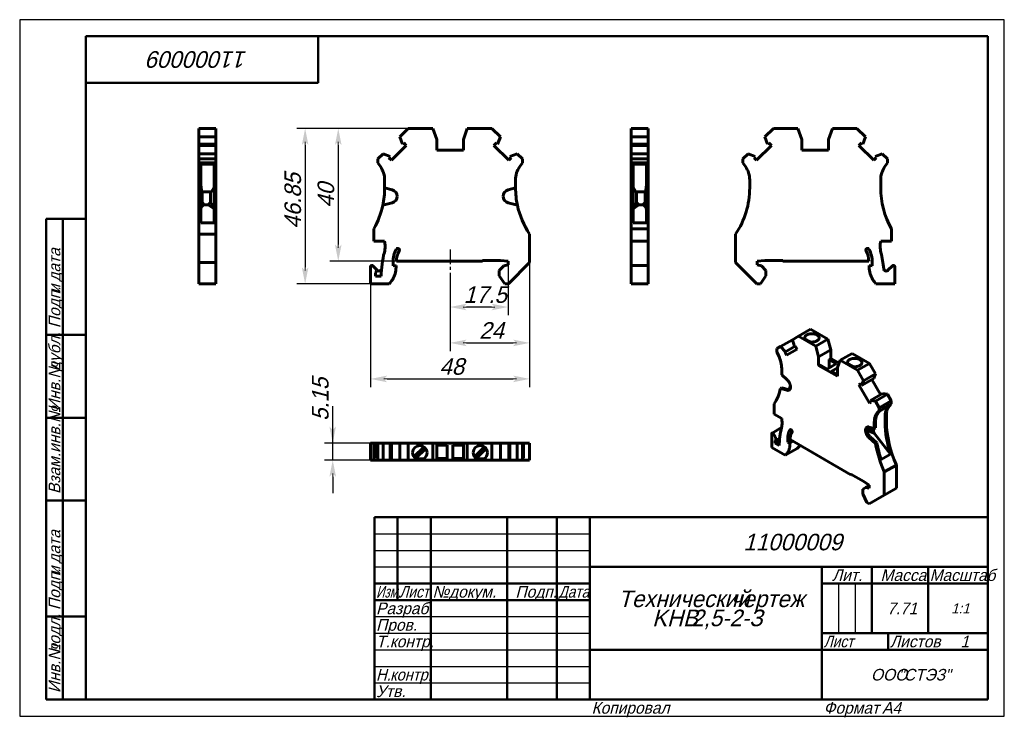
# Model space of a CAD drawing. Header units: millimetres. Extents: x 0 to 297, y 0 to 210.
import ezdxf

# ---------------------------------------------------------------- set-up
doc = ezdxf.new("R2010")
doc.units = ezdxf.units.MM
doc.linetypes.add('CENTER_per1_scale0.137402', pattern=[6.98, 4.3625, -0.8725, 0.8725, -0.8725])
doc.styles.add('TextStyle_1', font='T-FLEX Type A.TTF', dxfattribs={"oblique": 15, "height": 5})
doc.styles.add('TextStyle_2', font='T-FLEX Type A.TTF', dxfattribs={"oblique": 15, "height": 3.5})
doc.styles.add('TextStyle_3', font='T-FLEX Type A.TTF', dxfattribs={"width": 0.744064, "oblique": 15, "height": 3.5})
doc.styles.add('TextStyle_4', font='T-FLEX Type A.TTF', dxfattribs={"width": 0.883061, "oblique": 15, "height": 3.5})
doc.styles.add('TextStyle_5', font='T-FLEX Type A.TTF', dxfattribs={"width": 0.94413, "oblique": 15, "height": 3.5})
doc.styles.add('TextStyle_6', font='T-FLEX Type A.TTF', dxfattribs={"width": 0.98844, "oblique": 15, "height": 3.5})
doc.styles.add('TextStyle_7', font='T-FLEX Type A.TTF', dxfattribs={"oblique": 15, "height": 5})
doc.styles.add('TextStyle_8', font='T-FLEX Type A.TTF', dxfattribs={"oblique": 15, "height": 3})
doc.styles.add('TextStyle_9', font='T-FLEX Type A.TTF', dxfattribs={"oblique": 15, "height": 3.5})
doc.dimstyles.new('DIM_ST_1', dxfattribs={"dimtxt": 5, "dimasz": 5, "dimexe": 2.5, "dimexo": 0, "dimtad": 1, "dimrnd": 0.01, "dimdsep": 46, "dimtxsty": 'TextStyle_1', "dimblk": 'Arrow_3_C7_Status', "dimcen": 0.09, "dimclrd": 7, "dimclre": 7, "dimclrt": 7, "dimazin": 0, "dimtfac": 1, "dimtdec": 0, "dimtmove": 0, "dimatfit": 0, "dimldrblk": 'NONE', "dimfxl": 1, "dimtvp": 1, "dimtolj": 1, "dimarcsym": 0})
doc.dimstyles.new('DIM_ST_2', dxfattribs={"dimtxt": 5, "dimasz": 5, "dimexe": 2.5, "dimexo": 0, "dimtad": 1, "dimrnd": 0.01, "dimdsep": 46, "dimtxsty": 'TextStyle_1', "dimblk": 'Arrow_3_C7_Status', "dimcen": 0.09, "dimclrd": 7, "dimclre": 7, "dimclrt": 7, "dimazin": 0, "dimtfac": 1, "dimtdec": 0, "dimtmove": 0, "dimatfit": 0, "dimldrblk": 'NONE', "dimfxl": 1, "dimtvp": 1, "dimtolj": 1, "dimarcsym": 0})
doc.dimstyles.new('DIM_ST_3', dxfattribs={"dimtxt": 5, "dimasz": 5, "dimexe": 2.5, "dimexo": 0, "dimtad": 1, "dimrnd": 0.01, "dimdsep": 46, "dimtxsty": 'TextStyle_1', "dimblk": 'Arrow_3_C7_Status', "dimcen": 0.09, "dimclrd": 7, "dimclre": 7, "dimclrt": 7, "dimazin": 0, "dimtfac": 1, "dimtdec": 0, "dimtmove": 0, "dimatfit": 0, "dimldrblk": 'NONE', "dimfxl": 1, "dimtvp": 1, "dimtolj": 1, "dimarcsym": 0})

# ---------------------------------------------------------------- blocks, each defined once
blk = doc.blocks.new('Arrow_3_C7_Status')
at = {"color": 7, "linetype": 'Continuous', "lineweight": 0}
blk.add_line((-1, 0), (-0.8, 0), dxfattribs=at)
at = {"color": 7}
blk.add_solid([(-1, -0.2), (0, 0), (-0.8, 0), (-1, 0.2)], dxfattribs=at)
blk = doc.blocks.new('*D5')
at = {"color": 7, "lineweight": -2}
for p, q in [((153.82, 136.76), (153.82, 110.05)), ((129.82, 133.71), (129.82, 110.05)), ((134.82, 112.55), (148.82, 112.55))]:
    blk.add_line(p, q, dxfattribs=at)
at = {"layer": 'Defpoints', "color": 0}
for p in [(153.82, 136.76), (129.82, 133.71), (153.82, 112.55)]:
    blk.add_point(p, dxfattribs=at)
at = {"color": 7, "lineweight": -2, "xscale": 5, "yscale": 5, "zscale": 5, "rotation": 180}
blk.add_blockref('Arrow_3_C7_Status', (129.82, 112.55), dxfattribs=at)
at = {"color": 7, "lineweight": -2, "xscale": 5, "yscale": 5, "zscale": 5}
blk.add_blockref('Arrow_3_C7_Status', (153.82, 112.55), dxfattribs=at)
blk = doc.blocks.new('_None')
blk = doc.blocks.new('*D6')
at = {"color": 7, "lineweight": -2}
for p, q in [((117.22, 177.21), (83.6, 177.21)), ((86.1, 172.21), (86.1, 135.36)), ((105.82, 130.36), (83.6, 130.36))]:
    blk.add_line(p, q, dxfattribs=at)
at = {"layer": 'Defpoints', "color": 0}
for p in [(117.22, 177.21), (86.1, 130.36), (105.82, 130.36)]:
    blk.add_point(p, dxfattribs=at)
at = {"color": 7, "lineweight": -2, "xscale": 5, "yscale": 5, "zscale": 5}
for p, rotation in [((86.1, 177.21), 90.0000000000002), ((86.1, 130.36), 270.0000000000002)]:
    blk.add_blockref('Arrow_3_C7_Status', p, dxfattribs=dict(at, rotation=rotation))
blk = doc.blocks.new('*D7')
at = {"color": 7, "lineweight": -2}
for p, q in [((147.32, 137.21), (147.32, 120.86)), ((129.82, 133.71), (129.82, 120.86)), ((142.32, 123.36), (134.82, 123.36))]:
    blk.add_line(p, q, dxfattribs=at)
at = {"layer": 'Defpoints', "color": 0}
for p in [(147.32, 137.21), (129.82, 133.71), (129.82, 123.36)]:
    blk.add_point(p, dxfattribs=at)
at = {"color": 7, "lineweight": -2, "xscale": 5, "yscale": 5, "zscale": 5, "rotation": 180}
blk.add_blockref('Arrow_3_C7_Status', (129.82, 123.36), dxfattribs=at)
at = {"color": 7, "lineweight": -2, "xscale": 5, "yscale": 5, "zscale": 5}
blk.add_blockref('Arrow_3_C7_Status', (147.32, 123.36), dxfattribs=at)
blk = doc.blocks.new('*D8')
at = {"color": 7, "lineweight": -2}
for p, q in [((153.82, 136.76), (153.82, 99.19)), ((105.82, 130.36), (105.82, 99.19)), ((110.82, 101.69), (148.82, 101.69))]:
    blk.add_line(p, q, dxfattribs=at)
at = {"layer": 'Defpoints', "color": 0}
for p in [(153.82, 136.76), (105.82, 130.36), (153.82, 101.69)]:
    blk.add_point(p, dxfattribs=at)
at = {"color": 7, "lineweight": -2, "xscale": 5, "yscale": 5, "zscale": 5}
for p, rotation in [((105.82, 101.69), 180), ((153.82, 101.69), 360)]:
    blk.add_blockref('Arrow_3_C7_Status', p, dxfattribs=dict(at, rotation=rotation))
blk = doc.blocks.new('*D9')
at = {"color": 7, "lineweight": -2}
for p, q in [((117.22, 177.21), (93.6, 177.21)), ((96.1, 172.21), (96.1, 142.21)), ((113.63, 137.21), (93.6, 137.21))]:
    blk.add_line(p, q, dxfattribs=at)
at = {"layer": 'Defpoints', "color": 0}
for p in [(117.22, 177.21), (96.1, 137.21), (113.63, 137.21)]:
    blk.add_point(p, dxfattribs=at)
at = {"color": 7, "lineweight": -2, "xscale": 5, "yscale": 5, "zscale": 5}
for p, rotation in [((96.1, 177.21), 90.0000000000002), ((96.1, 137.21), 270.0000000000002)]:
    blk.add_blockref('Arrow_3_C7_Status', p, dxfattribs=dict(at, rotation=rotation))
blk = doc.blocks.new('*D10')
at = {"color": 7, "lineweight": -2}
for p, q in [((94.42, 82.35), (94.42, 93.49)), ((94.42, 87.35), (94.42, 92.35)), ((105.82, 82.35), (91.92, 82.35)), ((94.42, 77.2), (94.42, 82.35)), ((105.82, 77.2), (91.92, 77.2)), ((94.42, 72.2), (94.42, 67.2))]:
    blk.add_line(p, q, dxfattribs=at)
at = {"layer": 'Defpoints', "color": 0}
for p in [(94.42, 82.35), (105.82, 82.35), (105.82, 77.2)]:
    blk.add_point(p, dxfattribs=at)
at = {"color": 7, "lineweight": -2, "xscale": 5, "yscale": 5, "zscale": 5}
for p, rotation in [((94.42, 82.35), 270), ((94.42, 77.2), 90)]:
    blk.add_blockref('Arrow_3_C7_Status', p, dxfattribs=dict(at, rotation=rotation))
blk = doc.blocks.new('_FR1Страница_1')
at = {"color": 7, "linetype": 'Continuous', "lineweight": 25}
for p, q in [((0, 210), (0, 0)), ((297, 210), (0, 210)), ((297, 0), (297, 210)), ((107, 55), (172, 55)), ((107, 50), (172, 50)), ((107, 45), (172, 45)), ((247, 40), (247, 25)), ((252, 40), (252, 25)), ((107, 30), (172, 30)), ((107, 25), (172, 25)), ((107, 20), (172, 20)), ((242, 20), (292, 20)), ((262, 20), (262, 20)), ((107, 15), (172, 15)), ((107, 10), (172, 10)), ((0, 0), (297, 0))]:
    blk.add_line(p, q, dxfattribs=at)
at = {"color": 7, "linetype": 'Continuous', "lineweight": 50}
for p, q in [((20, 5), (20, 205)), ((20, 205), (292, 205)), ((90, 191), (90, 205)), ((292, 205), (292, 5)), ((20, 191), (90, 191)), ((8, 5), (8, 150)), ((8, 150), (20, 150)), ((13, 150), (13, 5)), ((8, 115), (20, 115)), ((8, 90), (20, 90)), ((20, 65), (8, 65)), ((107, 5), (107, 60)), ((107, 60), (292, 60)), ((114, 60), (114, 35)), ((124, 60), (124, 5)), ((147, 60), (147, 5)), ((162, 60), (162, 5)), ((172, 60), (172, 5)), ((172, 45), (292, 45)), ((242, 45), (242, 5)), ((257, 45), (257, 25)), ((274, 45), (274, 25)), ((107, 40), (172, 40)), ((242, 40), (292, 40)), ((107, 35), (172, 35)), ((8, 30), (20, 30)), ((242, 25), (292, 25)), ((262, 25), (262, 20)), ((172, 20), (292, 20)), ((20, 5), (8, 5)), ((292, 5), (20, 5))]:
    blk.add_line(p, q, dxfattribs=at)
at = {"color": 7, "oblique": 15}
for s, height, rotation, style, p in [('11000009', 5, 180, 'TextStyle_7', (68.7, 200.5)), ('дата', 3.5, 90, 'TextStyle_2', (12.25, 131.01)), ('Подп.', 3.5, 90, 'TextStyle_2', (12.25, 117)), ('и', 3.5, 90, 'TextStyle_2', (12.25, 127.51)), ('дубл.', 3.5, 90, 'TextStyle_2', (12.25, 104.01)), ('Инв.№', 3.5, 90, 'TextStyle_2', (12.25, 92)), ('Взам.инв.№', 3.5, 90, 'TextStyle_2', (12.25, 67)), ('дата', 3.5, 90, 'TextStyle_2', (12.25, 46.01)), ('Подп.', 3.5, 90, 'TextStyle_2', (12.25, 32)), ('и', 3.5, 90, 'TextStyle_2', (12.25, 42.51)), ('подл.', 3.5, 90, 'TextStyle_2', (12.25, 19.01)), ('Инв.№', 3.5, 90, 'TextStyle_2', (12.25, 7))]:
    blk.add_text(s, height=height, rotation=rotation, dxfattribs=dict(at, style=style)).set_placement(p)
for s, height, style, p in [('11000009', 5, 'TextStyle_7', (218.3, 50)), ('Лит.', 3.5, 'TextStyle_2', (245.03, 40.76)), ('Масса', 3.5, 'TextStyle_2', (259.65, 40.76)), ('№', 3.5, 'TextStyle_2', (124.5, 35.75)), ('Подп.', 3.5, 'TextStyle_2', (149.53, 35.75)), ('докум.', 3.5, 'TextStyle_2', (129.5, 35.75)), ('Технический', 5, 'TextStyle_7', (180.55, 32.88)), ('чертеж', 5, 'TextStyle_7', (214.51, 32.88)), ('Разраб.', 3.5, 'TextStyle_2', (107.5, 30.75)), ('7.71', 3.5, 'TextStyle_2', (261.66, 30.75)), ('1:1', 3, 'TextStyle_8', (280.99, 31)), ('KHB', 5, 'TextStyle_7', (190.79, 27.12)), ('2,5-2-З', 5, 'TextStyle_7', (202.58, 27.12)), ('Пров.', 3.5, 'TextStyle_2', (107.5, 25.75)), ('Т.контр.', 3.5, 'TextStyle_2', (107.5, 20.75)), ('Листов', 3.5, 'TextStyle_2', (262.5, 20.75)), ('1', 3.5, 'TextStyle_9', (283.78, 20.75)), ('ООО', 3.5, 'TextStyle_2', (256.78, 10.75)), ('"СТЭЗ"', 3.5, 'TextStyle_2', (265.03, 10.75)), ('Утв.', 3.5, 'TextStyle_2', (107.5, 5.75)), ('Копировал', 3.5, 'TextStyle_2', (172.5, 0.75)), ('Формат', 3.5, 'TextStyle_2', (242.5, 0.75)), ('A4', 3.5, 'TextStyle_2', (260.12, 0.75))]:
    blk.add_text(s, height=height, dxfattribs=dict(at, style=style)).set_placement(p)
for s, style, width, p in [('Масштаб', 'TextStyle_6', 0.98844, (274.5, 40.76)), ('Изм.', 'TextStyle_3', 0.744064, (107.5, 35.75)), ('Лист', 'TextStyle_4', 0.883061, (114.5, 35.75)), ('Дата', 'TextStyle_4', 0.883061, (162.5, 35.75)), ('Лист', 'TextStyle_4', 0.883061, (242.5, 20.75)), ('Н.', 'TextStyle_5', 0.94413, (107.5, 10.75)), ('контр.', 'TextStyle_5', 0.94413, (111.75, 10.75))]:
    blk.add_text(s, height=3.5, dxfattribs=dict(at, style=style, width=width)).set_placement(p)
blk = doc.blocks.new('Страница_1')
at = {"color": 7, "linetype": 'Continuous', "lineweight": 60}
for p, q in [((54.042, 177.208), (59.192, 177.208)), ((54.042, 174.634), (54.042, 177.208)), ((59.192, 174.634), (59.192, 177.208)), ((117.224, 177.208), (114.65, 174.634)), ((124.624, 177.208), (117.224, 177.208)), ((125.824, 173.911), (124.624, 177.208)), ((135.024, 177.208), (133.824, 173.911)), ((142.424, 177.208), (135.024, 177.208)), ((144.999, 174.634), (142.424, 177.208)), ((189.623, 177.208), (184.473, 177.208)), ((184.473, 177.208), (184.473, 174.634)), ((189.623, 177.208), (189.623, 174.634)), ((224.782, 174.634), (227.356, 177.208)), ((227.356, 177.208), (234.756, 177.208)), ((234.756, 177.208), (235.956, 173.911)), ((243.956, 173.911), (245.156, 177.208)), ((245.156, 177.208), (252.556, 177.208)), ((252.556, 177.208), (255.13, 174.634)), ((54.042, 172.491), (54.042, 174.634)), ((54.042, 174.634), (59.192, 174.634)), ((54.042, 172.491), (59.192, 172.491)), ((54.042, 172.489), (54.042, 172.108)), ((59.192, 172.491), (59.192, 174.634)), ((59.192, 172.108), (59.192, 172.489)), ((114.65, 174.634), (115.485, 172.491)), ((115.858, 172.864), (115.485, 172.491)), ((116.615, 172.108), (115.858, 172.864)), ((125.824, 170.708), (125.824, 173.911)), ((133.824, 173.911), (133.824, 170.708)), ((143.791, 172.864), (143.034, 172.108)), ((144.164, 172.491), (143.791, 172.864)), ((144.164, 172.491), (144.999, 174.634)), ((184.473, 174.634), (184.473, 172.491)), ((189.623, 174.634), (184.473, 174.634)), ((189.623, 172.491), (184.473, 172.491)), ((184.473, 172.489), (184.473, 172.108)), ((189.623, 174.634), (189.623, 172.491)), ((189.623, 172.108), (189.623, 172.489)), ((225.616, 172.491), (224.782, 174.634)), ((225.989, 172.864), (225.616, 172.491)), ((226.746, 172.108), (225.989, 172.864)), ((235.956, 173.911), (235.956, 170.708)), ((243.956, 170.708), (243.956, 173.911)), ((253.922, 172.864), (253.166, 172.108)), ((254.296, 172.491), (253.922, 172.864)), ((255.13, 174.634), (254.296, 172.491)), ((54.042, 172.108), (59.192, 172.108)), ((54.042, 172.108), (54.042, 169.602)), ((54.042, 169.6), (59.192, 169.6)), ((54.042, 168.008), (54.042, 169.6)), ((59.192, 169.602), (59.192, 172.108)), ((59.192, 168.008), (59.192, 169.6)), ((109.616, 169.6), (108.024, 168.008)), ((111.759, 168.765), (109.616, 169.6)), ((112.142, 167.635), (116.615, 172.108)), ((133.824, 170.708), (125.824, 170.708)), ((143.034, 172.108), (147.507, 167.635)), ((150.033, 169.6), (147.89, 168.765)), ((151.624, 168.008), (150.033, 169.6)), ((184.473, 172.108), (184.473, 169.602)), ((189.623, 172.108), (184.473, 172.108)), ((189.623, 169.6), (184.473, 169.6)), ((184.473, 169.6), (184.473, 168.008)), ((189.623, 169.602), (189.623, 172.108)), ((189.623, 169.6), (189.623, 168.008)), ((218.156, 168.008), (219.748, 169.6)), ((219.748, 169.6), (221.89, 168.765)), ((222.274, 167.635), (226.746, 172.108)), ((235.956, 170.708), (243.956, 170.708)), ((253.166, 172.108), (257.638, 167.635)), ((258.021, 168.765), (260.164, 169.6)), ((260.164, 169.6), (261.756, 168.008)), ((54.042, 166.808), (54.042, 168.008)), ((54.042, 168.008), (59.192, 168.008)), ((54.042, 165.688), (54.042, 166.808)), ((54.042, 166.808), (59.192, 166.808)), ((54.592, 166.424), (58.642, 166.424)), ((54.592, 165.688), (54.592, 166.424)), ((58.642, 165.688), (58.642, 166.424)), ((59.192, 166.808), (59.192, 168.008)), ((59.192, 165.688), (59.192, 166.808)), ((108.024, 168.008), (108.024, 166.808)), ((108.024, 166.808), (108.808, 165.688)), ((111.759, 168.765), (111.385, 168.392)), ((111.385, 168.392), (112.142, 167.635)), ((147.507, 167.635), (148.263, 168.392)), ((148.263, 168.392), (147.89, 168.765)), ((150.84, 165.688), (151.624, 166.808)), ((151.624, 166.808), (151.624, 168.008)), ((184.473, 168.008), (184.473, 166.808)), ((189.623, 168.008), (184.473, 168.008)), ((189.623, 166.808), (184.473, 166.808)), ((184.473, 166.808), (184.473, 165.688)), ((189.073, 166.424), (185.023, 166.424)), ((185.023, 165.688), (185.023, 166.424)), ((189.073, 165.688), (189.073, 166.424)), ((189.623, 168.008), (189.623, 166.808)), ((189.623, 166.808), (189.623, 165.688)), ((218.156, 166.808), (218.156, 168.008)), ((218.94, 165.688), (218.156, 166.808)), ((221.89, 168.765), (221.517, 168.392)), ((221.517, 168.392), (222.274, 167.635)), ((257.638, 167.635), (258.395, 168.392)), ((258.395, 168.392), (258.021, 168.765)), ((261.756, 166.808), (260.972, 165.688)), ((261.756, 168.008), (261.756, 166.808)), ((54.042, 161.673), (54.042, 165.688)), ((54.592, 161.673), (54.592, 165.688)), ((58.642, 161.673), (58.642, 165.688)), ((59.192, 161.673), (59.192, 165.688)), ((184.473, 161.673), (184.473, 165.688)), ((185.023, 161.673), (185.023, 165.688)), ((189.073, 161.673), (189.073, 165.688)), ((189.623, 161.673), (189.623, 165.688)), ((54.042, 159.313), (54.042, 161.673)), ((54.592, 159.313), (54.592, 161.673)), ((58.642, 159.308), (58.642, 161.673)), ((59.192, 159.308), (59.192, 161.673)), ((110.074, 161.673), (110.074, 159.313)), ((149.574, 159.313), (149.574, 161.673)), ((184.473, 161.673), (184.473, 159.308)), ((185.023, 159.308), (185.023, 161.673)), ((189.073, 159.313), (189.073, 161.673)), ((189.623, 161.673), (189.623, 159.313)), ((220.206, 159.308), (220.206, 161.673)), ((259.706, 161.673), (259.706, 159.308)), ((54.042, 158.705), (54.042, 159.313)), ((54.592, 159.313), (54.042, 159.313)), ((54.042, 158.705), (54.042, 156.773)), ((54.792, 158.609), (54.592, 160.269)), ((54.592, 159.313), (54.592, 158.705)), ((54.592, 158.705), (54.592, 156.773)), ((54.977, 158.108), (54.792, 158.609)), ((54.792, 153.849), (54.792, 158.609)), ((57.859, 158.108), (54.977, 158.108)), ((54.992, 158.108), (54.992, 154.395)), ((57.592, 158.108), (57.592, 154.908)), ((58.642, 159.495), (57.859, 158.108)), ((58.642, 159.308), (58.642, 148.708)), ((59.192, 159.308), (59.192, 145.364)), ((110.074, 159.313), (112.342, 158.705)), ((110.074, 159.308), (110.074, 159.311)), ((147.307, 158.705), (149.574, 159.313)), ((149.574, 159.308), (149.574, 159.311)), ((184.473, 159.308), (184.473, 146.982)), ((185.023, 159.495), (185.806, 158.108)), ((185.023, 159.308), (185.023, 148.708)), ((188.687, 158.108), (185.806, 158.108)), ((186.073, 158.108), (186.073, 154.908)), ((188.673, 158.108), (188.673, 154.395)), ((188.687, 158.108), (188.873, 158.609)), ((188.873, 158.609), (189.073, 160.269)), ((188.873, 153.849), (188.873, 158.609)), ((189.073, 159.313), (189.623, 159.313)), ((189.073, 159.313), (189.073, 158.705)), ((189.073, 158.705), (189.073, 156.773)), ((189.623, 159.313), (189.623, 158.705)), ((189.623, 158.705), (189.623, 156.773)), ((54.042, 156.742), (54.042, 156.773)), ((54.042, 156.742), (54.042, 154.811)), ((54.042, 154.053), (54.042, 154.811)), ((54.592, 156.742), (54.592, 156.773)), ((54.592, 156.742), (54.592, 154.811)), ((54.592, 154.811), (54.592, 154.053)), ((54.992, 154.908), (55.692, 154.208)), ((57.592, 154.908), (56.892, 154.208)), ((57.592, 154.908), (58.642, 153.418)), ((112.342, 154.811), (109.516, 154.053)), ((113.824, 156.773), (113.824, 156.742)), ((145.824, 156.742), (145.824, 156.773)), ((150.133, 154.053), (147.307, 154.811)), ((186.073, 154.908), (185.023, 153.418)), ((186.073, 154.908), (186.773, 154.208)), ((188.673, 154.908), (187.973, 154.208)), ((189.073, 156.742), (189.073, 156.773)), ((189.073, 156.742), (189.073, 154.811)), ((189.073, 154.811), (189.073, 154.053)), ((189.623, 156.773), (189.623, 156.742)), ((189.623, 156.742), (189.623, 154.811)), ((189.623, 154.811), (189.623, 154.053)), ((54.042, 154.053), (54.042, 145.364)), ((54.592, 154.053), (54.042, 154.053)), ((54.592, 154.053), (54.592, 148.708)), ((54.76, 153.515), (54.592, 152.693)), ((54.76, 153.515), (55.692, 154.208)), ((54.76, 153.515), (54.792, 153.849)), ((54.792, 153.849), (54.992, 154.395)), ((56.892, 154.208), (55.692, 154.208)), ((56.892, 154.208), (58.642, 152.924)), ((186.773, 154.208), (185.023, 152.924)), ((186.773, 154.208), (187.973, 154.208)), ((188.905, 153.515), (187.973, 154.208)), ((188.873, 153.849), (188.673, 154.395)), ((188.905, 153.515), (188.873, 153.849)), ((188.905, 153.515), (189.073, 152.693)), ((189.073, 154.053), (189.073, 148.708)), ((189.623, 154.053), (189.073, 154.053)), ((189.623, 154.053), (189.623, 146.982)), ((58.642, 148.708), (54.592, 148.708)), ((189.073, 148.708), (185.023, 148.708)), ((106.824, 146.982), (106.824, 143.208)), ((184.473, 146.982), (184.473, 143.208)), ((189.623, 146.982), (184.473, 146.982)), ((189.623, 146.982), (189.623, 143.208)), ((262.956, 146.982), (262.956, 143.208)), ((54.042, 136.758), (54.042, 145.364)), ((54.042, 145.364), (59.192, 145.364)), ((59.192, 136.758), (59.192, 145.364)), ((106.824, 143.208), (110.068, 143.208)), ((153.824, 136.758), (153.824, 145.364)), ((184.473, 141.683), (184.473, 143.208)), ((189.623, 143.208), (184.473, 143.208)), ((189.623, 141.683), (189.623, 143.208)), ((215.956, 136.758), (215.956, 145.364)), ((262.956, 143.208), (259.713, 143.208)), ((184.473, 139.85), (184.473, 141.683)), ((184.473, 139.85), (184.473, 135.917)), ((189.623, 139.85), (189.623, 141.683)), ((189.623, 139.85), (189.623, 135.917)), ((54.042, 136.758), (59.192, 136.758)), ((54.042, 130.358), (54.042, 136.758)), ((59.192, 130.358), (59.192, 136.758)), ((112.624, 135.829), (112.624, 136.908)), ((113.631, 137.208), (139.624, 137.208)), ((139.624, 137.208), (139.624, 137.408)), ((139.624, 137.408), (145.038, 137.408)), ((145.038, 137.408), (147.324, 137.208)), ((147.324, 137.208), (147.324, 136.108)), ((147.424, 130.358), (153.824, 136.758)), ((222.356, 130.358), (215.956, 136.758)), ((224.742, 137.408), (222.456, 137.208)), ((222.456, 137.208), (222.456, 136.108)), ((230.156, 137.408), (224.742, 137.408)), ((230.156, 137.208), (230.156, 137.408)), ((256.15, 137.208), (230.156, 137.208)), ((257.156, 135.829), (257.156, 136.908)), ((105.824, 135.515), (105.824, 130.358)), ((107.361, 134.944), (106.507, 135.798)), ((107.877, 134.428), (107.361, 134.944)), ((109.152, 134.867), (109.154, 134.891)), ((113.524, 135.908), (112.624, 135.829)), ((113.524, 135.351), (113.524, 135.908)), ((146.027, 135.76), (144.674, 134.408)), ((144.674, 134.408), (144.674, 132.758)), ((147.324, 136.108), (146.027, 135.76)), ((184.473, 135.915), (184.473, 135.515)), ((189.623, 135.915), (184.473, 135.915)), ((184.473, 135.515), (184.473, 130.358)), ((189.623, 135.915), (189.623, 135.515)), ((189.623, 135.515), (189.623, 130.358)), ((222.456, 136.108), (223.754, 135.76)), ((223.754, 135.76), (225.106, 134.408)), ((225.106, 134.408), (225.106, 132.758)), ((256.256, 135.351), (256.256, 135.908)), ((256.256, 135.908), (257.156, 135.829)), ((260.629, 134.867), (260.626, 134.891)), ((261.903, 134.428), (263.273, 135.798)), ((263.956, 135.515), (263.956, 130.358)), ((107.324, 132.708), (107.324, 133.637)), ((109.032, 132.708), (107.324, 132.708)), ((144.674, 132.758), (146.355, 130.358)), ((225.106, 132.758), (223.425, 130.358)), ((54.042, 130.358), (59.192, 130.358)), ((105.824, 130.358), (111.49, 130.358)), ((146.355, 130.358), (147.424, 130.358)), ((189.623, 130.358), (184.473, 130.358)), ((223.425, 130.358), (222.356, 130.358)), ((263.956, 130.358), (258.29, 130.358)), ((234.913, 114.565), (238.555, 116.668)), ((243.787, 113.647), (238.555, 116.668)), ((229.533, 111.459), (233.091, 113.513)), ((234.913, 114.565), (233.093, 113.514)), ((233.093, 113.514), (233.683, 111.424)), ((240.146, 111.544), (234.913, 114.565)), ((236.869, 113.722), (238.366, 112.857)), ((240.146, 111.544), (243.787, 113.647)), ((244.636, 110.465), (243.787, 113.647)), ((229.533, 111.459), (228.408, 110.809)), ((228.408, 110.809), (228.408, 109.829)), ((231.048, 109.903), (229.533, 111.459)), ((231.048, 109.903), (230.784, 109.751)), ((231.048, 109.903), (233.681, 111.423)), ((231.319, 108.824), (234.482, 110.65)), ((233.947, 111.577), (233.683, 111.424)), ((234.482, 110.65), (233.947, 111.577)), ((240.994, 108.362), (240.146, 111.544)), ((240.994, 108.362), (244.636, 110.465)), ((244.636, 107.849), (244.636, 110.465)), ((228.408, 109.829), (228.962, 108.595)), ((230.784, 109.751), (231.319, 108.824)), ((240.994, 105.747), (240.994, 108.362)), ((244.176, 107.584), (244.636, 107.849)), ((244.176, 107.584), (246.403, 106.298)), ((244.176, 105.012), (244.176, 107.584)), ((247.152, 106.397), (244.636, 107.849)), ((247.5, 107.298), (246.651, 105.096)), ((247.5, 107.298), (251.141, 109.401)), ((252.732, 104.277), (247.5, 107.298)), ((256.374, 106.38), (251.141, 109.401)), ((229.857, 104.8), (229.857, 102.873)), ((240.994, 105.747), (241.33, 105.941)), ((246.651, 102.481), (240.994, 105.747)), ((243.557, 104.655), (241.33, 105.941)), ((246.403, 106.298), (243.557, 104.655)), ((244.759, 103.961), (246.651, 105.053)), ((246.651, 102.869), (244.759, 103.961)), ((246.651, 105.096), (246.651, 102.481)), ((249.774, 106.271), (251.271, 105.407)), ((252.732, 104.277), (256.374, 106.38)), ((254.552, 101.125), (252.732, 104.277)), ((258.194, 103.227), (256.374, 106.38)), ((229.857, 102.873), (231.461, 101.451)), ((253.962, 99.716), (257.604, 101.818)), ((253.962, 99.716), (254.552, 101.125)), ((254.552, 101.125), (258.194, 103.227)), ((259.704, 96.946), (257.069, 101.509)), ((257.604, 101.818), (258.194, 103.227)), ((229.462, 98.807), (229.851, 99.031)), ((231.461, 98.271), (229.462, 98.807)), ((231.85, 98.496), (229.851, 99.031)), ((232.509, 99.268), (232.509, 99.243)), ((253.698, 100.173), (253.163, 99.864)), ((253.163, 99.864), (256.326, 94.387)), ((253.962, 99.716), (253.698, 100.173)), ((256.597, 95.153), (260.239, 97.255)), ((258.112, 94.959), (256.597, 95.153)), ((256.861, 94.695), (256.597, 95.153)), ((258.112, 94.959), (261.754, 97.062)), ((259.237, 93.01), (262.879, 95.112)), ((261.754, 97.062), (260.239, 97.255)), ((262.879, 95.112), (261.754, 97.062)), ((262.879, 94.132), (262.879, 95.112)), ((227.559, 94.131), (227.559, 91.05)), ((256.326, 94.387), (256.861, 94.695)), ((259.237, 93.01), (258.112, 94.959)), ((259.237, 92.03), (262.879, 94.132)), ((259.237, 92.03), (259.237, 93.01)), ((259.301, 91.905), (261.797, 93.414)), ((259.436, 92.051), (262.3, 93.704)), ((261.936, 93.314), (262.3, 93.704)), ((262.325, 93.538), (262.879, 94.132)), ((227.559, 91.05), (229.852, 89.726)), ((258.683, 91.436), (259.237, 92.03)), ((259.072, 91.66), (259.436, 92.051)), ((261.041, 88.621), (261.041, 90.552)), ((261.43, 88.845), (261.43, 90.777)), ((229.803, 87.016), (226.935, 85.36)), ((255.136, 86.179), (255.136, 86.204)), ((255.525, 86.404), (255.525, 86.429)), ((255.53, 86.28), (257.764, 85.301)), ((255.747, 87.178), (257.501, 85.856)), ((256.184, 87.177), (257.788, 86.747)), ((257.501, 85.856), (257.501, 86.824)), ((257.788, 86.747), (257.788, 88.674)), ((258.177, 86.971), (257.788, 86.747)), ((258.177, 86.971), (258.177, 88.899)), ((226.852, 85.177), (226.852, 80.966)), ((227.938, 84.084), (227.335, 85.129)), ((227.938, 83.045), (229.252, 83.803)), ((231.66, 82.657), (231.66, 83.538)), ((231.66, 82.657), (232.635, 83.22)), ((232.372, 83.372), (250.752, 72.761)), ((258.183, 82.225), (256.184, 83.997)), ((256.573, 84.221), (258.572, 82.449)), ((257.501, 85.856), (257.764, 85.301)), ((257.764, 85.301), (262.708, 79.003)), ((105.824, 77.203), (105.824, 82.353)), ((106.507, 82.353), (105.824, 82.353)), ((106.822, 82.353), (106.507, 82.353)), ((108.022, 82.353), (106.824, 82.353)), ((106.824, 77.203), (106.824, 82.353)), ((107.716, 77.753), (107.716, 81.803)), ((108.024, 81.803), (107.716, 81.803)), ((109.616, 82.353), (108.024, 82.353)), ((108.024, 77.203), (108.024, 82.353)), ((111.759, 82.353), (109.616, 82.353)), ((109.616, 77.203), (109.616, 82.353)), ((111.759, 77.203), (111.759, 82.353)), ((112.142, 82.353), (111.761, 82.353)), ((114.648, 82.353), (112.142, 82.353)), ((112.142, 77.203), (112.142, 82.353)), ((117.224, 82.353), (114.65, 82.353)), ((114.65, 77.203), (114.65, 82.353)), ((124.624, 82.353), (117.224, 82.353)), ((117.224, 77.203), (117.224, 82.353)), ((121.97, 81.218), (118.934, 78.182)), ((119.429, 77.687), (122.465, 80.723)), ((125.824, 82.353), (124.624, 82.353)), ((124.624, 77.203), (124.624, 82.353)), ((125.824, 77.203), (125.824, 82.353)), ((133.824, 82.353), (125.824, 82.353)), ((125.824, 81.703), (128.974, 81.703)), ((128.974, 81.703), (128.974, 77.678)), ((130.674, 77.678), (130.674, 81.703)), ((130.674, 81.703), (133.824, 81.703)), ((135.024, 82.353), (133.824, 82.353)), ((133.824, 77.203), (133.824, 82.353)), ((135.024, 77.203), (135.024, 82.353)), ((142.424, 82.353), (135.024, 82.353)), ((140.22, 81.218), (137.184, 78.182)), ((137.679, 77.687), (140.715, 80.723)), ((144.999, 82.353), (142.424, 82.353)), ((142.424, 77.203), (142.424, 82.353)), ((144.999, 77.203), (144.999, 82.353)), ((147.507, 82.353), (145.001, 82.353)), ((147.507, 77.203), (147.507, 82.353)), ((147.888, 82.353), (147.507, 82.353)), ((147.89, 77.203), (147.89, 82.353)), ((150.033, 82.353), (147.89, 82.353)), ((150.033, 77.203), (150.033, 82.353)), ((151.624, 82.353), (150.033, 82.353)), ((151.624, 77.203), (151.624, 82.353)), ((151.624, 81.803), (151.933, 81.803)), ((151.626, 82.353), (153.824, 82.353)), ((151.933, 81.803), (151.933, 77.753)), ((153.824, 77.203), (153.824, 82.353)), ((226.852, 80.966), (230.858, 78.653)), ((227.913, 82.273), (227.913, 83.031)), ((227.913, 82.273), (229.184, 83.006)), ((229.12, 81.576), (227.913, 82.273)), ((230.858, 78.653), (234.5, 80.756)), ((232.297, 82.354), (231.66, 82.657)), ((232.297, 82.354), (233.216, 82.885)), ((232.297, 81.9), (232.297, 82.354)), ((258.572, 82.449), (258.183, 82.225)), ((108.024, 77.753), (107.716, 77.753)), ((119.641, 77.553), (121.758, 77.553)), ((128.974, 77.678), (125.824, 77.678)), ((133.824, 77.678), (130.674, 77.678)), ((137.891, 77.553), (140.008, 77.553)), ((151.624, 77.753), (151.933, 77.753)), ((262.708, 79.003), (259.844, 77.35)), ((106.507, 77.203), (105.824, 77.203)), ((106.822, 77.203), (106.507, 77.203)), ((108.022, 77.203), (106.824, 77.203)), ((109.616, 77.203), (108.024, 77.203)), ((111.759, 77.203), (109.616, 77.203)), ((111.761, 77.203), (112.142, 77.203)), ((112.142, 77.203), (114.648, 77.203)), ((117.224, 77.203), (114.65, 77.203)), ((124.624, 77.203), (117.224, 77.203)), ((125.824, 77.203), (124.624, 77.203)), ((133.824, 77.203), (125.824, 77.203)), ((135.024, 77.203), (133.824, 77.203)), ((142.424, 77.203), (135.024, 77.203)), ((144.999, 77.203), (142.424, 77.203)), ((145.001, 77.203), (147.507, 77.203)), ((147.507, 77.203), (147.888, 77.203)), ((150.033, 77.203), (147.89, 77.203)), ((151.624, 77.203), (150.033, 77.203)), ((151.626, 77.203), (153.824, 77.203)), ((260.793, 73.623), (264.435, 75.725)), ((264.435, 68.698), (264.435, 75.725)), ((250.752, 72.924), (254.58, 70.714)), ((250.752, 72.761), (250.752, 72.924)), ((250.752, 72.761), (250.894, 72.842)), ((260.793, 66.596), (260.793, 73.623)), ((255.279, 68.965), (254.323, 68.413)), ((254.323, 68.413), (254.323, 67.065)), ((254.58, 70.714), (256.197, 69.617)), ((255.279, 68.965), (256.197, 69.495)), ((256.197, 68.719), (255.279, 68.965)), ((256.197, 69.617), (256.197, 68.719)), ((260.793, 66.596), (264.435, 68.698)), ((254.323, 67.065), (255.511, 64.42)), ((256.268, 63.983), (260.793, 66.596)), ((255.511, 64.42), (256.268, 63.983))]:
    blk.add_line(p, q, dxfattribs=at)
at = {"color": 7, "linetype": 'CENTER_per1_scale0.137402', "lineweight": 25}
blk.add_line((129.824, 140.693), (129.824, 133.713), dxfattribs=at)
blk.add_line((129.824, 140.693), (129.824, 133.713), dxfattribs=at)
at = {"color": 7, "lineweight": 60, "flags": 128}
for points in [[(236.869, 113.722), (236.841, 113.786), (236.818, 113.852), (236.801, 113.918), (236.791, 113.984), (236.786, 114.051), (236.788, 114.117), (236.796, 114.184), (236.81, 114.25), (236.83, 114.316), (236.856, 114.381), (236.888, 114.445), (236.926, 114.508), (236.97, 114.57), (237.019, 114.63), (237.073, 114.689), (237.133, 114.746), (237.199, 114.801), (237.269, 114.854), (237.344, 114.905), (237.423, 114.953)], [(237.423, 114.953), (237.512, 115.001), (237.605, 115.047), (237.703, 115.089), (237.804, 115.128), (237.909, 115.164), (238.017, 115.196), (238.129, 115.225), (238.243, 115.25), (238.359, 115.272), (238.477, 115.289), (238.597, 115.303), (238.718, 115.313), (238.839, 115.319), (238.961, 115.321), (239.083, 115.319), (239.205, 115.313), (239.326, 115.303), (239.445, 115.289), (239.563, 115.272), (239.68, 115.25), (239.794, 115.225), (239.905, 115.196), (240.013, 115.164), (240.118, 115.128), (240.22, 115.089), (240.317, 115.047), (240.411, 115.001), (240.499, 114.953), (240.583, 114.902), (240.662, 114.848), (240.735, 114.792), (240.803, 114.733), (240.865, 114.672), (240.921, 114.61), (240.971, 114.546), (241.014, 114.48), (241.051, 114.413), (241.082, 114.344), (241.105, 114.275), (241.123, 114.206), (241.133, 114.135), (241.136, 114.065), (241.133, 113.995), (241.123, 113.924), (241.105, 113.855), (241.082, 113.786), (241.051, 113.717), (241.014, 113.65), (240.971, 113.584), (240.921, 113.52), (240.865, 113.458), (240.803, 113.397), (240.735, 113.338), (240.662, 113.282), (240.583, 113.228), (240.499, 113.177)], [(240.499, 113.177), (240.415, 113.131), (240.327, 113.088), (240.236, 113.047), (240.14, 113.01), (240.041, 112.975), (239.94, 112.944), (239.835, 112.915), (239.728, 112.89), (239.619, 112.868), (239.508, 112.85), (239.396, 112.835), (239.282, 112.823), (239.167, 112.815), (239.052, 112.81), (238.936, 112.809), (238.821, 112.812), (238.706, 112.818), (238.591, 112.828), (238.478, 112.841), (238.366, 112.857)], [(249.774, 106.271), (249.745, 106.336), (249.723, 106.401), (249.706, 106.467), (249.695, 106.533), (249.691, 106.6), (249.693, 106.667), (249.701, 106.733), (249.715, 106.8), (249.735, 106.865), (249.761, 106.93), (249.793, 106.994), (249.831, 107.057), (249.874, 107.119), (249.923, 107.179), (249.978, 107.238), (250.038, 107.295), (250.103, 107.35), (250.174, 107.403), (250.248, 107.454), (250.328, 107.502)], [(250.328, 107.502), (250.417, 107.551), (250.51, 107.596), (250.607, 107.639), (250.709, 107.678), (250.814, 107.714), (250.922, 107.746), (251.034, 107.775), (251.148, 107.8), (251.264, 107.821), (251.382, 107.839), (251.502, 107.852), (251.622, 107.862), (251.744, 107.868), (251.866, 107.87), (251.988, 107.868), (252.109, 107.862), (252.23, 107.852), (252.35, 107.839), (252.468, 107.821), (252.584, 107.8), (252.698, 107.775), (252.81, 107.746), (252.918, 107.714), (253.023, 107.678), (253.125, 107.639), (253.222, 107.596), (253.315, 107.551), (253.404, 107.502), (253.488, 107.451), (253.566, 107.397), (253.64, 107.341), (253.708, 107.283), (253.77, 107.222), (253.826, 107.159), (253.875, 107.095), (253.919, 107.029), (253.956, 106.962), (253.986, 106.894), (254.01, 106.825), (254.027, 106.755), (254.037, 106.685), (254.041, 106.615), (254.037, 106.544), (254.027, 106.474), (254.01, 106.404), (253.986, 106.335), (253.956, 106.267), (253.919, 106.2), (253.875, 106.134), (253.826, 106.07), (253.77, 106.007), (253.708, 105.946), (253.64, 105.888), (253.566, 105.832), (253.488, 105.778), (253.404, 105.727)], [(253.404, 105.727), (253.32, 105.681), (253.232, 105.637), (253.14, 105.597), (253.045, 105.559), (252.946, 105.525), (252.844, 105.493), (252.74, 105.465), (252.633, 105.439), (252.524, 105.418), (252.413, 105.399), (252.3, 105.384), (252.186, 105.372), (252.072, 105.364), (251.956, 105.36), (251.841, 105.359), (251.726, 105.361), (251.61, 105.367), (251.496, 105.377), (251.383, 105.39), (251.271, 105.407)], [(231.461, 101.451), (231.535, 101.383), (231.607, 101.311), (231.678, 101.235), (231.748, 101.156), (231.815, 101.074), (231.88, 100.989), (231.943, 100.901), (232.004, 100.811), (232.061, 100.719), (232.116, 100.624), (232.168, 100.528), (232.217, 100.431), (232.262, 100.333), (232.304, 100.234), (232.342, 100.135), (232.376, 100.035), (232.407, 99.936), (232.434, 99.837), (232.457, 99.738), (232.475, 99.641), (232.49, 99.545), (232.5, 99.451), (232.507, 99.359), (232.509, 99.268)], [(232.509, 99.243), (232.507, 99.155), (232.5, 99.07), (232.49, 98.988), (232.475, 98.909), (232.457, 98.834), (232.434, 98.762), (232.407, 98.694), (232.376, 98.63), (232.342, 98.57), (232.304, 98.515), (232.262, 98.464), (232.217, 98.418), (232.168, 98.377), (232.116, 98.341), (232.061, 98.31), (232.004, 98.284), (231.943, 98.264), (231.88, 98.248), (231.815, 98.239), (231.748, 98.234), (231.678, 98.235), (231.607, 98.242), (231.535, 98.254), (231.461, 98.271)], [(232.269, 98.473), (232.204, 98.463), (232.137, 98.459), (232.067, 98.46), (231.996, 98.466), (231.923, 98.478), (231.85, 98.496)], [(232.469, 99.672), (232.462, 99.647), (232.377, 99.353), (232.286, 99.064), (232.19, 98.779), (232.089, 98.5), (232.074, 98.46)], [(261.041, 90.552), (261.043, 90.714), (261.049, 90.873), (261.059, 91.03), (261.073, 91.184), (261.091, 91.335), (261.113, 91.483), (261.144, 91.654), (261.18, 91.82), (261.222, 91.982), (261.27, 92.139), (261.314, 92.268), (261.362, 92.393), (261.414, 92.515), (261.47, 92.632), (261.529, 92.746), (261.592, 92.855), (261.671, 92.979), (261.754, 93.097), (261.843, 93.208), (261.936, 93.314)], [(261.43, 90.777), (261.432, 90.938), (261.438, 91.098), (261.448, 91.254), (261.462, 91.408), (261.48, 91.56), (261.502, 91.708), (261.533, 91.879), (261.569, 92.045), (261.611, 92.206), (261.659, 92.363), (261.703, 92.492), (261.751, 92.618), (261.803, 92.739), (261.859, 92.857), (261.918, 92.97), (261.981, 93.08), (262.06, 93.203), (262.143, 93.321), (262.232, 93.433), (262.325, 93.538)], [(257.788, 88.674), (257.79, 88.836), (257.796, 88.995), (257.806, 89.152), (257.82, 89.306), (257.838, 89.457), (257.86, 89.605), (257.891, 89.776), (257.928, 89.942), (257.97, 90.104), (258.017, 90.261), (258.061, 90.39), (258.109, 90.515), (258.161, 90.637), (258.217, 90.754), (258.276, 90.868), (258.339, 90.977), (258.418, 91.101), (258.502, 91.219), (258.59, 91.33), (258.683, 91.436)], [(258.177, 88.899), (258.179, 89.06), (258.185, 89.22), (258.195, 89.376), (258.209, 89.53), (258.227, 89.682), (258.249, 89.83), (258.28, 90.001), (258.317, 90.167), (258.359, 90.328), (258.406, 90.485), (258.45, 90.614), (258.498, 90.74), (258.55, 90.861), (258.606, 90.979), (258.665, 91.092), (258.728, 91.202), (258.807, 91.325), (258.89, 91.443), (258.979, 91.555), (259.072, 91.66)], [(232.343, 86.316), (232.27, 86.193), (232.201, 86.066), (232.135, 85.935), (232.074, 85.8), (232.017, 85.66), (231.965, 85.519), (231.917, 85.373), (231.873, 85.225), (231.833, 85.072), (231.797, 84.913), (231.765, 84.751), (231.737, 84.585), (231.713, 84.416), (231.694, 84.243), (231.679, 84.071), (231.669, 83.896), (231.662, 83.719), (231.66, 83.538)], [(233.009, 85.74), (233.006, 85.786), (233, 85.835), (232.989, 85.884), (232.975, 85.935), (232.956, 85.985), (232.934, 86.035), (232.908, 86.084), (232.879, 86.131), (232.847, 86.176), (232.813, 86.218), (232.778, 86.256), (232.74, 86.291), (232.702, 86.322), (232.663, 86.348), (232.624, 86.369), (232.585, 86.385), (232.547, 86.395), (232.511, 86.4), (232.476, 86.4), (232.443, 86.393), (232.413, 86.382), (232.386, 86.365), (232.363, 86.343), (232.343, 86.316)], [(256.184, 87.177), (256.111, 87.194), (256.038, 87.206), (255.967, 87.212), (255.897, 87.213), (255.83, 87.209), (255.765, 87.199), (255.702, 87.184), (255.641, 87.164), (255.584, 87.138), (255.529, 87.107), (255.477, 87.071), (255.429, 87.03), (255.383, 86.984), (255.341, 86.933), (255.303, 86.878), (255.269, 86.818), (255.238, 86.754), (255.211, 86.686), (255.189, 86.614), (255.17, 86.539), (255.155, 86.46), (255.145, 86.377), (255.138, 86.292), (255.136, 86.204)], [(255.136, 86.179), (255.138, 86.089), (255.145, 85.997), (255.155, 85.902), (255.17, 85.807), (255.189, 85.709), (255.211, 85.611), (255.238, 85.512), (255.269, 85.413), (255.303, 85.313), (255.341, 85.214), (255.383, 85.115), (255.429, 85.017), (255.477, 84.919), (255.529, 84.823), (255.584, 84.729), (255.641, 84.637), (255.702, 84.547), (255.765, 84.459), (255.83, 84.374), (255.897, 84.291), (255.967, 84.212), (256.038, 84.137), (256.111, 84.065), (256.184, 83.997)], [(255.765, 87.199), (255.73, 87.158), (255.692, 87.102), (255.658, 87.043), (255.627, 86.979), (255.6, 86.911), (255.577, 86.839), (255.559, 86.763), (255.544, 86.684), (255.534, 86.602), (255.527, 86.517), (255.525, 86.429)], [(255.525, 86.404), (255.527, 86.314), (255.534, 86.221), (255.544, 86.127), (255.559, 86.031), (255.577, 85.934), (255.6, 85.836), (255.627, 85.737), (255.658, 85.637), (255.692, 85.538), (255.73, 85.438), (255.772, 85.339), (255.817, 85.241), (255.866, 85.144), (255.918, 85.048), (255.973, 84.954), (256.03, 84.861), (256.091, 84.771), (256.154, 84.683), (256.219, 84.598), (256.286, 84.516), (256.356, 84.437), (256.427, 84.361), (256.499, 84.289), (256.573, 84.221)], [(227.335, 85.129), (227.314, 85.163), (227.292, 85.195), (227.268, 85.225), (227.243, 85.253), (227.217, 85.279), (227.19, 85.302), (227.163, 85.323), (227.135, 85.34), (227.107, 85.355), (227.08, 85.366), (227.053, 85.374), (227.027, 85.378), (227.002, 85.379), (226.978, 85.376), (226.955, 85.37), (226.935, 85.36), (226.916, 85.347), (226.9, 85.331), (226.885, 85.312), (226.874, 85.29), (226.864, 85.265), (226.857, 85.238), (226.853, 85.208), (226.852, 85.177)], [(227.913, 83.031), (227.945, 83.048), (227.975, 83.069), (228.002, 83.094), (228.027, 83.122), (228.05, 83.154), (228.069, 83.189), (228.086, 83.227), (228.1, 83.268), (228.111, 83.311), (228.119, 83.358), (228.123, 83.406), (228.125, 83.457)], [(228.125, 83.457), (228.123, 83.515), (228.117, 83.576), (228.107, 83.638), (228.094, 83.702), (228.076, 83.766), (228.055, 83.83), (228.031, 83.895), (228.003, 83.959), (227.972, 84.022), (227.938, 84.084)], [(232.967, 85.573), (232.893, 85.447), (232.823, 85.315), (232.758, 85.179), (232.698, 85.037), (232.642, 84.89), (232.592, 84.738), (232.546, 84.582), (232.506, 84.422), (232.471, 84.257), (232.441, 84.087), (232.416, 83.914), (232.396, 83.737), (232.381, 83.557), (232.372, 83.372)], [(232.967, 85.573), (232.985, 85.608), (232.998, 85.648), (233.006, 85.692), (233.009, 85.74)], [(231.505, 79.256), (231.589, 79.363), (231.669, 79.476), (231.744, 79.594), (231.815, 79.718), (231.881, 79.847), (231.941, 79.978), (231.997, 80.114), (232.048, 80.255), (232.095, 80.4), (232.137, 80.552), (232.175, 80.709), (232.207, 80.87), (232.235, 81.035), (232.257, 81.203), (232.275, 81.373), (232.287, 81.545), (232.294, 81.721), (232.297, 81.9)], [(235.146, 81.359), (235.23, 81.466), (235.31, 81.579), (235.356, 81.65)]]:
    blk.add_lwpolyline(points, dxfattribs=at)
at = {"color": 7, "linetype": 'Continuous', "lineweight": 60}
for centre, radius, start, end in [((103.074, 161.673), 7, 0, 35), ((156.574, 161.673), 7, 145, 180), ((213.206, 161.673), 7, 360, 35), ((266.706, 161.673), 7, 145, 180), ((85.074, 159.31), 25, 347.65393, 359.99405), ((111.824, 156.773), 2, 0, 75), ((147.824, 156.773), 2, 105, 180), ((174.574, 159.311), 25, 180.00622, 192.3337), ((195.206, 159.308), 25, 326.09874, 360), ((284.706, 159.308), 25, 180, 209.54136), ((111.824, 156.742), 2, 285, 0), ((147.824, 156.742), 2, 180, 255), ((85.074, 159.308), 25, 330.45864, 347.86725), ((174.574, 159.308), 25, 192.13275, 213.90126), ((102.724, 141.683), 7.5, 360, 11.73422), ((267.056, 141.683), 7.5, 168.26578, 180), ((141.124, 132.008), 32.1, 165.85889, 178.75046), ((102.724, 141.683), 7.5, 345.85889, 0), ((120.924, 136.908), 8.3, 152.09877, 180), ((114.031, 140.558), 0.5, 360, 152.09877), ((120.924, 136.908), 7.3, 152.09877, 177.64472), ((114.031, 140.558), 0.5, 332.09877, 0), ((255.749, 140.558), 0.5, 27.90123, 180), ((255.749, 140.558), 0.5, 180.00001, 207.90123), ((248.856, 136.908), 7.3, 2.35528, 27.90123), ((248.856, 136.908), 8.3, 0.00001, 27.90123), ((267.056, 141.683), 7.5, 180, 194.14111), ((228.656, 132.008), 32.1, 5.15339, 14.14111), ((106.224, 135.515), 0.4, 45, 180), ((106.724, 134.308), 0.9, 311.81031, 360), ((106.724, 134.308), 0.9, 0.00001, 45), ((108.407, 134.958), 0.75, 225, 353), ((106.524, 135.351), 7, 327.14012, 360), ((263.256, 135.351), 7, 180, 212.85988), ((261.373, 134.958), 0.75, 187, 315), ((263.556, 135.515), 0.4, 0.00002, 135), ((104.424, 136.708), 9.5, 318.05468, 327.14012), ((265.356, 136.708), 9.5, 212.85988, 221.94532), ((220.322, 104.554), 9.539, 1.47821, 25.06554), ((216.766, 101.25), 12.929, 326.59223, 349.10707), ((221.792, 88.384), 8.171, 0.22601, 9.45037), ((253.578, 81.268), 24.46, 166.41471, 179.27907), ((224.143, 88.372), 5.821, 346.49793, 0.43603), ((292.355, 89.097), 31.318, 180.87146, 198.80267), ((295.208, 89.678), 33.789, 181.41207, 204.38994), ((120.699, 79.453), 2.175, 0, 180), ((138.949, 79.453), 2.175, 0, 179.99999), ((232.562, 83.481), 3.344, 305.41509, 320.60197), ((294.851, 88.655), 37.228, 189.94602, 203.81506), ((293.048, 88.346), 34.976, 189.70544, 198.32344), ((120.699, 79.453), 2.175, 180, 240.87539), ((120.699, 79.453), 2.175, 299.12461, 360), ((138.949, 79.453), 2.175, 180, 240.87539), ((138.949, 79.453), 2.175, 299.12461, 0), ((228.92, 81.379), 3.344, 305.41509, 320.60197)]:
    blk.add_arc(centre, radius, start, end, dxfattribs=at)
blk.add_blockref('_FR1Страница_1', (0, 0))
at = {"color": 7, "style": 'TextStyle_1', "oblique": 15}
for s, p in [('46.85', (84.854, 146.995)), ('40', (94.854, 153.318)), ('5.15', (93.174, 89.023))]:
    blk.add_text(s, height=5, rotation=90, dxfattribs=at).set_placement(p)
for s, p in [('17.5', (133.929, 124.613)), ('24', (138.609, 113.803)), ('48', (126.609, 102.943))]:
    blk.add_text(s, height=5, dxfattribs=at).set_placement(p)
for base, p1, p2, angle, dimstyle, picture, middle, dimtype in [((86.104, 130.358), (117.224, 177.208), (105.824, 130.358), 270, 'DIM_ST_1', '*D6', (86.104, 153.783), 160), ((96.104, 137.208), (117.224, 177.208), (113.631, 137.208), 270, 'DIM_ST_1', '*D9', (96.104, 156.533), 160), ((129.824, 123.363), (147.324, 137.208), (129.824, 133.713), 180, 'DIM_ST_2', '*D7', (138.574, 123.363), 160), ((94.424, 82.353), (105.824, 77.203), (105.824, 82.353), 90, 'DIM_ST_3', '*D10', (94.424, 93.49), 161)]:
    dim = blk.add_linear_dim(base=base, p1=p1, p2=p2, angle=angle, text=' ', dimstyle=dimstyle)
    dim.commit()
    dim.dimension.update_dxf_attribs({"geometry": picture, "text_midpoint": middle, "dimtype": dimtype})
for base, p1, picture, middle in [((153.824, 101.693), (105.824, 130.358), '*D8', (129.824, 101.693)), ((153.824, 112.553), (129.824, 133.713), '*D5', (141.824, 112.553))]:
    dim = blk.add_linear_dim(base=base, p1=p1, p2=(153.824, 136.758), text=' ', dimstyle='DIM_ST_1')
    dim.commit()
    dim.dimension.update_dxf_attribs({"geometry": picture, "text_midpoint": middle, "dimtype": 160})

msp = doc.modelspace()

# ---------------------------------------------------------------- block references
msp.add_blockref('Страница_1', (0, 0))

doc.saveas('drawing.dxf')
